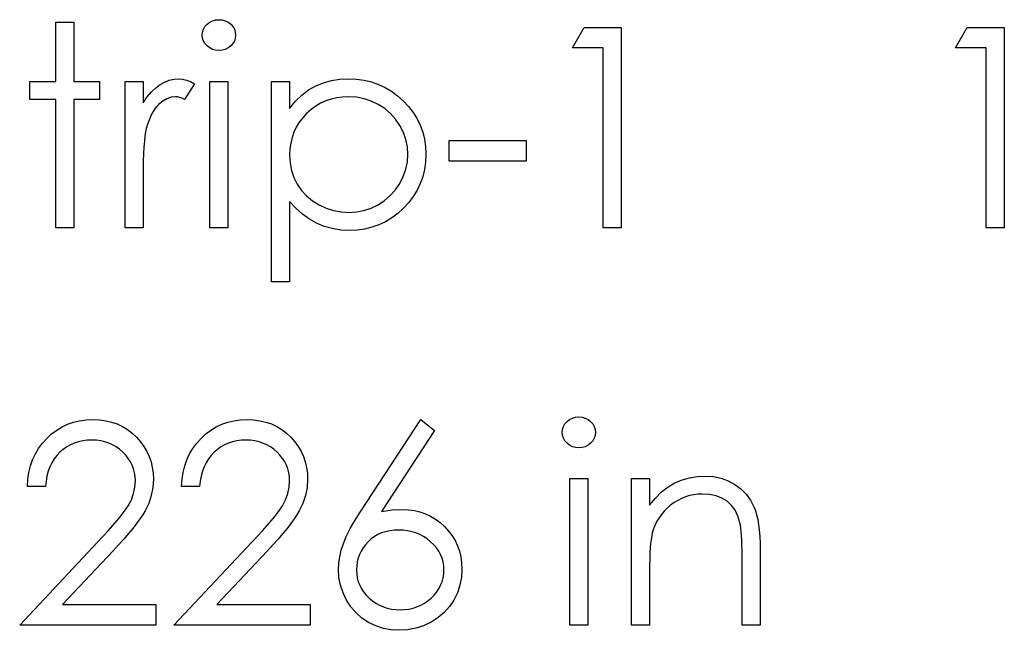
# Model space of a CAD drawing. Header units: inches. Extents: x 0.1 to 87.3, y 0.1 to 33.9.
# Tile 136 of 140: x 37.387 to 37.848, y 23.884 to 24.17. Entities that reach past the tile are written whole.
import ezdxf

# ---------------------------------------------------------------- set-up
doc = ezdxf.new("R2010")
doc.units = ezdxf.units.IN
doc.header["$MEASUREMENT"] = 0

msp = doc.modelspace()

# ---------------------------------------------------------------- linework, layer by layer
at = {"color": 7, "linetype": 'Continuous', "flags": 128}
for points in [[(37.404218, 24.168739), (37.412633, 24.168739), (37.412633, 24.168739), (37.412633, 24.141095), (37.412633, 24.141095), (37.424652, 24.141095), (37.424652, 24.141095), (37.424652, 24.132681), (37.424652, 24.132681), (37.412633, 24.132681), (37.412633, 24.132681), (37.412633, 24.072585), (37.412633, 24.072585), (37.404219, 24.072585), (37.404219, 24.072585), (37.404219, 24.132681), (37.404219, 24.132681), (37.3922, 24.132681), (37.3922, 24.132681), (37.3922, 24.141095), (37.3922, 24.141095), (37.404219, 24.141095), (37.404219, 24.141095), (37.404219, 24.168739)], [(37.480502, 24.169941), (37.482063, 24.169809), (37.483509, 24.169415), (37.484842, 24.168739), (37.486044, 24.167819), (37.487058, 24.166711), (37.487772, 24.165471), (37.488204, 24.164138), (37.488354, 24.162692), (37.488354, 24.162692), (37.488204, 24.161283), (37.487772, 24.159969), (37.487058, 24.158748), (37.486044, 24.15764), (37.484842, 24.15672), (37.483509, 24.156044), (37.482063, 24.155649), (37.480504, 24.155518), (37.480504, 24.155518), (37.478964, 24.155649), (37.477555, 24.156044), (37.476222, 24.15672), (37.47502, 24.15764), (37.474025, 24.158748), (37.473311, 24.159969), (37.472879, 24.161283), (37.472729, 24.162692), (37.472729, 24.162692), (37.472879, 24.164138), (37.473311, 24.165471), (37.474025, 24.166711), (37.47502, 24.167819), (37.476222, 24.168739), (37.477555, 24.169415), (37.478964, 24.169809), (37.480504, 24.169941)], [(37.651308, 24.166335), (37.668642, 24.166335), (37.668642, 24.166335), (37.668642, 24.072585), (37.668642, 24.072585), (37.660229, 24.072585), (37.660229, 24.072585), (37.660229, 24.15672), (37.660229, 24.15672), (37.645806, 24.15672), (37.645806, 24.15672), (37.651308, 24.166335)], [(37.830393, 24.166335), (37.847729, 24.166335), (37.847729, 24.166335), (37.847729, 24.072585), (37.847729, 24.072585), (37.839315, 24.072585), (37.839315, 24.072585), (37.839315, 24.15672), (37.839315, 24.15672), (37.824892, 24.15672), (37.824892, 24.15672), (37.830395, 24.166335)], [(37.436668, 24.141095), (37.445085, 24.141095), (37.445085, 24.141095), (37.445085, 24.13101), (37.445085, 24.13101), (37.447, 24.133789), (37.448972, 24.136156), (37.450982, 24.13809), (37.453047, 24.13963), (37.455169, 24.140794), (37.457348, 24.141639), (37.459545, 24.142128), (37.461799, 24.142297), (37.461799, 24.142297), (37.463545, 24.142146), (37.465348, 24.141715), (37.467207, 24.140982), (37.469123, 24.139949), (37.469123, 24.139949), (37.464503, 24.132663), (37.464503, 24.132663), (37.463282, 24.133188), (37.462156, 24.133583), (37.461123, 24.133808), (37.460203, 24.133883), (37.460203, 24.133883), (37.458193, 24.133658), (37.456202, 24.132982), (37.454268, 24.131855), (37.452352, 24.130277), (37.451432, 24.12932), (37.450568, 24.12823), (37.44978, 24.127029), (37.449028, 24.125695), (37.448334, 24.12423), (37.447695, 24.122653), (37.447113, 24.120944), (37.446587, 24.119122), (37.446587, 24.119122), (37.44623, 24.117488), (37.44593, 24.115479), (37.445667, 24.113094), (37.44546, 24.110333), (37.445291, 24.107216), (37.445178, 24.103722), (37.445103, 24.099854), (37.445085, 24.09561), (37.445085, 24.09561), (37.445085, 24.072585), (37.445085, 24.072585), (37.436671, 24.072585), (37.436671, 24.072585), (37.436671, 24.141095)], [(37.476335, 24.141095), (37.484748, 24.141095), (37.484748, 24.141095), (37.484748, 24.072585), (37.484748, 24.072585), (37.476335, 24.072585), (37.476335, 24.072585), (37.476335, 24.141095)], [(37.505181, 24.141095), (37.513594, 24.141095), (37.513594, 24.141095), (37.513594, 24.128418), (37.513594, 24.128418), (37.516355, 24.131799), (37.519303, 24.134672), (37.522458, 24.137076), (37.52582, 24.138973), (37.529388, 24.140419), (37.533144, 24.14147), (37.537107, 24.14209), (37.541276, 24.142297), (37.541276, 24.142297), (37.544919, 24.142128), (37.54845, 24.141658), (37.55183, 24.140851), (37.555079, 24.139705), (37.558197, 24.138259), (37.561164, 24.136475), (37.564019, 24.134372), (37.566723, 24.131949), (37.569202, 24.129301), (37.571343, 24.126503), (37.573165, 24.123592), (37.574648, 24.120549), (37.575813, 24.117357), (37.576639, 24.114052), (37.577127, 24.110596), (37.577296, 24.107028), (37.577296, 24.107028), (37.577127, 24.103384), (37.576639, 24.099873), (37.575831, 24.096511), (37.574686, 24.093281), (37.573202, 24.090182), (37.571399, 24.087234), (37.569277, 24.084435), (37.566817, 24.081769), (37.564131, 24.079327), (37.561314, 24.077224), (37.558347, 24.07544), (37.555267, 24.073975), (37.552037, 24.072848), (37.548675, 24.072041), (37.545163, 24.071552), (37.541539, 24.071383), (37.541539, 24.071383), (37.537464, 24.07159), (37.533539, 24.072247), (37.529801, 24.073299), (37.526214, 24.074801), (37.522815, 24.076717), (37.519566, 24.079064), (37.516505, 24.081825), (37.513594, 24.084999), (37.513594, 24.084999), (37.513594, 24.047345), (37.513594, 24.047345), (37.505181, 24.047345), (37.505181, 24.047345), (37.505181, 24.141095)], [(37.5412, 24.133883), (37.538346, 24.133771), (37.535604, 24.133395), (37.532975, 24.132794), (37.530459, 24.13193), (37.528055, 24.130841), (37.525782, 24.129508), (37.523604, 24.127911), (37.521557, 24.12609), (37.519698, 24.12408), (37.518083, 24.121958), (37.516712, 24.119704), (37.515585, 24.117338), (37.514721, 24.114859), (37.514101, 24.112249), (37.513726, 24.109526), (37.513594, 24.10669), (37.513594, 24.10669), (37.51382, 24.102971), (37.514477, 24.099459), (37.515585, 24.096117), (37.517144, 24.09298), (37.519116, 24.090107), (37.521482, 24.087534), (37.524224, 24.08528), (37.527341, 24.083346), (37.530703, 24.081787), (37.534158, 24.080679), (37.537689, 24.080022), (37.541332, 24.079797), (37.541332, 24.079797), (37.544901, 24.080022), (37.548356, 24.080698), (37.551718, 24.081806), (37.554948, 24.083384), (37.557971, 24.085356), (37.560676, 24.087684), (37.563042, 24.09037), (37.565089, 24.093412), (37.566742, 24.09668), (37.567944, 24.100023), (37.568639, 24.103441), (37.568883, 24.106934), (37.568883, 24.106934), (37.568657, 24.110446), (37.567944, 24.113864), (37.566779, 24.117207), (37.565127, 24.120437), (37.563098, 24.12346), (37.560732, 24.126108), (37.558047, 24.128418), (37.555042, 24.130353), (37.551793, 24.131893), (37.548412, 24.133001), (37.544882, 24.133658), (37.541201, 24.133883)], [(37.588111, 24.113451), (37.624171, 24.113451), (37.624171, 24.113451), (37.624171, 24.103835), (37.624171, 24.103835), (37.588113, 24.103835), (37.588113, 24.103835), (37.588113, 24.113451)], [(37.64877, 23.984163), (37.650332, 23.984032), (37.651778, 23.983638), (37.653111, 23.982961), (37.654313, 23.982041), (37.655327, 23.980933), (37.656041, 23.979694), (37.656473, 23.97836), (37.656623, 23.976914), (37.656623, 23.976914), (37.656473, 23.975506), (37.656041, 23.974191), (37.655327, 23.97297), (37.654313, 23.971862), (37.653111, 23.970942), (37.651778, 23.970266), (37.650332, 23.969872), (37.648773, 23.96974), (37.648773, 23.96974), (37.647233, 23.969872), (37.645825, 23.970266), (37.644491, 23.970942), (37.643289, 23.971862), (37.642294, 23.97297), (37.64158, 23.974191), (37.641148, 23.975506), (37.640998, 23.976914), (37.640998, 23.976914), (37.641148, 23.97836), (37.64158, 23.979694), (37.642294, 23.980933), (37.643289, 23.982041), (37.644491, 23.982961), (37.645825, 23.983638), (37.647233, 23.984032), (37.648773, 23.984163)], [(37.399409, 23.951711), (37.390998, 23.951711), (37.390998, 23.951711), (37.391223, 23.955054), (37.391712, 23.958247), (37.392444, 23.961271), (37.393458, 23.964163), (37.394716, 23.966886), (37.396238, 23.969477), (37.398022, 23.9719), (37.400069, 23.974172), (37.402304, 23.976238), (37.404689, 23.978022), (37.407186, 23.979525), (37.409797, 23.980764), (37.412558, 23.981722), (37.415431, 23.982417), (37.418436, 23.98283), (37.421572, 23.982961), (37.421572, 23.982961), (37.424652, 23.98283), (37.4276, 23.982436), (37.43038, 23.981797), (37.433028, 23.980896), (37.435507, 23.979713), (37.437835, 23.978285), (37.440033, 23.976614), (37.442061, 23.974661), (37.443901, 23.972539), (37.445479, 23.970322), (37.446831, 23.968013), (37.447939, 23.965627), (37.448784, 23.96313), (37.449404, 23.960538), (37.449761, 23.957871), (37.449892, 23.955092), (37.449892, 23.955092), (37.449648, 23.951186), (37.448916, 23.947411), (37.447714, 23.943768), (37.446005, 23.940237), (37.444916, 23.938434), (37.443601, 23.936462), (37.442061, 23.93434), (37.440296, 23.932086), (37.438286, 23.929645), (37.43607, 23.927072), (37.43361, 23.924349), (37.430924, 23.921457), (37.430924, 23.921457), (37.407468, 23.896423), (37.407468, 23.896423), (37.451094, 23.896423), (37.451094, 23.896423), (37.451094, 23.886808), (37.451094, 23.886808), (37.387392, 23.886808), (37.387392, 23.886808), (37.42375, 23.925607), (37.42375, 23.925607), (37.426398, 23.928387), (37.428802, 23.930978), (37.430962, 23.933382), (37.432878, 23.935598), (37.434549, 23.937645), (37.435995, 23.939486), (37.437178, 23.941157), (37.438136, 23.942641), (37.439601, 23.945458), (37.440652, 23.94835), (37.441272, 23.951298), (37.441479, 23.954341), (37.441479, 23.954341), (37.441385, 23.956256), (37.441103, 23.958097), (37.440652, 23.959862), (37.440014, 23.961571), (37.439169, 23.963224), (37.438155, 23.964782), (37.436972, 23.966285), (37.435582, 23.967731), (37.434061, 23.969045), (37.432464, 23.970191), (37.430793, 23.971149), (37.429028, 23.971938), (37.427168, 23.972557), (37.425253, 23.972989), (37.423243, 23.973252), (37.42114, 23.973346), (37.42114, 23.973346), (37.418943, 23.973252), (37.416839, 23.972989), (37.41483, 23.972539), (37.412914, 23.971919), (37.411093, 23.97113), (37.409365, 23.970153), (37.407731, 23.968989), (37.406191, 23.967656), (37.404783, 23.966172), (37.403543, 23.964538), (37.402454, 23.962754), (37.401515, 23.960839), (37.400745, 23.958773), (37.400144, 23.956557), (37.399693, 23.954209), (37.399412, 23.951711)], [(37.471526, 23.951711), (37.463113, 23.951711), (37.463113, 23.951711), (37.463339, 23.955054), (37.463827, 23.958247), (37.464559, 23.961271), (37.465574, 23.964163), (37.466832, 23.966886), (37.468353, 23.969477), (37.470137, 23.9719), (37.472184, 23.974172), (37.474419, 23.976238), (37.476804, 23.978022), (37.479302, 23.979525), (37.481912, 23.980764), (37.484673, 23.981722), (37.487546, 23.982417), (37.490551, 23.98283), (37.493687, 23.982961), (37.493687, 23.982961), (37.496767, 23.98283), (37.499716, 23.982436), (37.502495, 23.981797), (37.505143, 23.980896), (37.507622, 23.979713), (37.509951, 23.978285), (37.512148, 23.976614), (37.514176, 23.974661), (37.516017, 23.972539), (37.517594, 23.970322), (37.518947, 23.968013), (37.520055, 23.965627), (37.5209, 23.96313), (37.521519, 23.960538), (37.521876, 23.957871), (37.522008, 23.955092), (37.522008, 23.955092), (37.521764, 23.951186), (37.521031, 23.947411), (37.519829, 23.943768), (37.51812, 23.940237), (37.517031, 23.938434), (37.515716, 23.936462), (37.514176, 23.93434), (37.512411, 23.932086), (37.510402, 23.929645), (37.508186, 23.927072), (37.505725, 23.924349), (37.50304, 23.921457), (37.50304, 23.921457), (37.479584, 23.896423), (37.479584, 23.896423), (37.52321, 23.896423), (37.52321, 23.896423), (37.52321, 23.886808), (37.52321, 23.886808), (37.459508, 23.886808), (37.459508, 23.886808), (37.495866, 23.925607), (37.495866, 23.925607), (37.498514, 23.928387), (37.500918, 23.930978), (37.503077, 23.933382), (37.504993, 23.935598), (37.506664, 23.937645), (37.50811, 23.939486), (37.509294, 23.941157), (37.510251, 23.942641), (37.511716, 23.945458), (37.512768, 23.94835), (37.513388, 23.951298), (37.513594, 23.954341), (37.513594, 23.954341), (37.5135, 23.956256), (37.513219, 23.958097), (37.512768, 23.959862), (37.512129, 23.961571), (37.511284, 23.963224), (37.51027, 23.964782), (37.509087, 23.966285), (37.507697, 23.967731), (37.506176, 23.969045), (37.50458, 23.970191), (37.502908, 23.971149), (37.501143, 23.971938), (37.499284, 23.972557), (37.497368, 23.972989), (37.495359, 23.973252), (37.493255, 23.973346), (37.493255, 23.973346), (37.491058, 23.973252), (37.488955, 23.972989), (37.486945, 23.972539), (37.48503, 23.971919), (37.483208, 23.97113), (37.48148, 23.970153), (37.479846, 23.968989), (37.478306, 23.967656), (37.476898, 23.966172), (37.475659, 23.964538), (37.474569, 23.962754), (37.47363, 23.960839), (37.47286, 23.958773), (37.472259, 23.956557), (37.471809, 23.954209), (37.471527, 23.951711)], [(37.57489, 23.982961), (37.581371, 23.977872), (37.581371, 23.977872), (37.556601, 23.939993), (37.556601, 23.939993), (37.561558, 23.940669), (37.56631, 23.940894), (37.56631, 23.940894), (37.569164, 23.940763), (37.571906, 23.940387), (37.574535, 23.939767), (37.577052, 23.938885), (37.579456, 23.937758), (37.581766, 23.936387), (37.583944, 23.934753), (37.586029, 23.932875), (37.587926, 23.930809), (37.589578, 23.928631), (37.590968, 23.92634), (37.592095, 23.923936), (37.592977, 23.9214), (37.593616, 23.918752), (37.593992, 23.915992), (37.594123, 23.913118), (37.594123, 23.913118), (37.593898, 23.909193), (37.593184, 23.905456), (37.59202, 23.901926), (37.590367, 23.898564), (37.588301, 23.895484), (37.585822, 23.892742), (37.582968, 23.890319), (37.5797, 23.888235), (37.576188, 23.886563), (37.572526, 23.885362), (37.568751, 23.884648), (37.564826, 23.884404), (37.564826, 23.884404), (37.561051, 23.884629), (37.557408, 23.885324), (37.553896, 23.886488), (37.550535, 23.888103), (37.547417, 23.89015), (37.544656, 23.892573), (37.542234, 23.895371), (37.540187, 23.898545), (37.538553, 23.901982), (37.53737, 23.905513), (37.536675, 23.909175), (37.536431, 23.912949), (37.536431, 23.912949), (37.536581, 23.915842), (37.537013, 23.918828), (37.537727, 23.92187), (37.538722, 23.924987), (37.53936, 23.926603), (37.540093, 23.928312), (37.540957, 23.930077), (37.541915, 23.931936), (37.543004, 23.933889), (37.544187, 23.935899), (37.545502, 23.938002), (37.54691, 23.940181), (37.54691, 23.940181), (37.574892, 23.982961)], [(37.673449, 23.955317), (37.681863, 23.955317), (37.681863, 23.955317), (37.681863, 23.94296), (37.681863, 23.94296), (37.684624, 23.946265), (37.687516, 23.949101), (37.690559, 23.95143), (37.693751, 23.953289), (37.697075, 23.954697), (37.70055, 23.955712), (37.704174, 23.956313), (37.70793, 23.956519), (37.70793, 23.956519), (37.711724, 23.956275), (37.715292, 23.955561), (37.718635, 23.954341), (37.721752, 23.95265), (37.724569, 23.950547), (37.727011, 23.948106), (37.729039, 23.945326), (37.730673, 23.942209), (37.731349, 23.940462), (37.731931, 23.938472), (37.732419, 23.936274), (37.732832, 23.933833), (37.733133, 23.931166), (37.733358, 23.928274), (37.733509, 23.925138), (37.733546, 23.921795), (37.733546, 23.921795), (37.733546, 23.886808), (37.733546, 23.886808), (37.725133, 23.886808), (37.725133, 23.886808), (37.725133, 23.919034), (37.725133, 23.919034), (37.725114, 23.921832), (37.725076, 23.924386), (37.725001, 23.926696), (37.724889, 23.928781), (37.724738, 23.930603), (37.724569, 23.93218), (37.724363, 23.933532), (37.724137, 23.934622), (37.724137, 23.934622), (37.72318, 23.937777), (37.721846, 23.940519), (37.720156, 23.942829), (37.718109, 23.944725), (37.715705, 23.946209), (37.712963, 23.947261), (37.709883, 23.947899), (37.706465, 23.948106), (37.706465, 23.948106), (37.704437, 23.948031), (37.702465, 23.947786), (37.700531, 23.947373), (37.698672, 23.94681), (37.69685, 23.946059), (37.695085, 23.945176), (37.693376, 23.944106), (37.691723, 23.942885), (37.690164, 23.941533), (37.688756, 23.940124), (37.687479, 23.938622), (37.686333, 23.937044), (37.685338, 23.935392), (37.684474, 23.933664), (37.683741, 23.931842), (37.683159, 23.929964), (37.683159, 23.929964), (37.682859, 23.928574), (37.682596, 23.926922), (37.68237, 23.925025), (37.682183, 23.922847), (37.682051, 23.920424), (37.681939, 23.917738), (37.681882, 23.91479), (37.681863, 23.911579), (37.681863, 23.911579), (37.681863, 23.886808), (37.681863, 23.886808), (37.67345, 23.886808), (37.67345, 23.886808), (37.67345, 23.955317)], [(37.644603, 23.955317), (37.653017, 23.955317), (37.653017, 23.955317), (37.653017, 23.886808), (37.653017, 23.886808), (37.644604, 23.886808), (37.644604, 23.886808), (37.644604, 23.955317)], [(37.564541, 23.931279), (37.562404, 23.931185), (37.560375, 23.930941), (37.558441, 23.930509), (37.556601, 23.929927), (37.554873, 23.929157), (37.553258, 23.928218), (37.551736, 23.92711), (37.550309, 23.925833), (37.549032, 23.924443), (37.547924, 23.922959), (37.546985, 23.921419), (37.546215, 23.919804), (37.545614, 23.918114), (37.545182, 23.916349), (37.544938, 23.914527), (37.544844, 23.912611), (37.544844, 23.912611), (37.544938, 23.910715), (37.54522, 23.908912), (37.545689, 23.907146), (37.546347, 23.905475), (37.547173, 23.90386), (37.548206, 23.902339), (37.549408, 23.900855), (37.550816, 23.899465), (37.552356, 23.898188), (37.553971, 23.89708), (37.555662, 23.896141), (37.557427, 23.89539), (37.559267, 23.894789), (37.561202, 23.894357), (37.563192, 23.894113), (37.565277, 23.894019), (37.565277, 23.894019), (37.567361, 23.894113), (37.569352, 23.894357), (37.571287, 23.894789), (37.573127, 23.89539), (37.574892, 23.896141), (37.576582, 23.89708), (37.578179, 23.898188), (37.579719, 23.899465), (37.581127, 23.900855), (37.582348, 23.902339), (37.583362, 23.90386), (37.584207, 23.905475), (37.584864, 23.907146), (37.585334, 23.908912), (37.585616, 23.910715), (37.58571, 23.912611), (37.58571, 23.912611), (37.585616, 23.914527), (37.585315, 23.916349), (37.584846, 23.918114), (37.58417, 23.919804), (37.583287, 23.921419), (37.582216, 23.922959), (37.580958, 23.924443), (37.579512, 23.925833), (37.577916, 23.92711), (37.576244, 23.928218), (37.574498, 23.929157), (37.572676, 23.929927), (37.570761, 23.930509), (37.56877, 23.930941), (37.566704, 23.931185), (37.564544, 23.931279)]]:
    msp.add_lwpolyline(points, dxfattribs=at)

doc.saveas('drawing.dxf')
